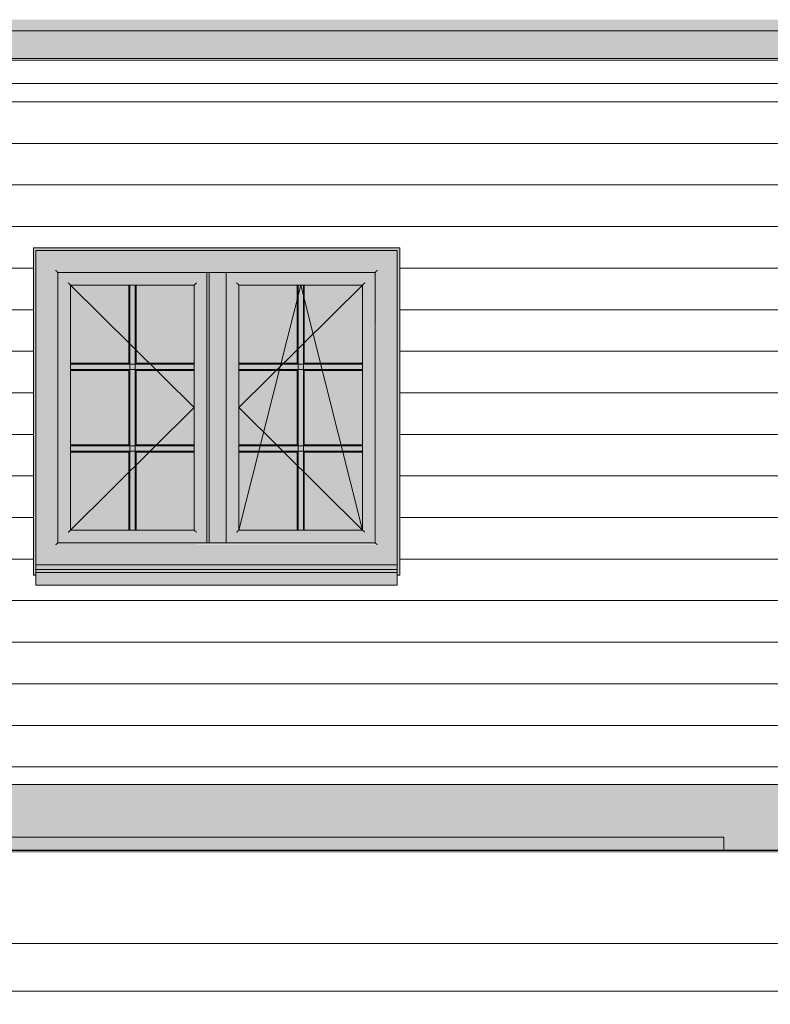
# Model space of a CAD drawing. Header units: centimetres. Extents: x 63272 to 70946, y -123 to 53714.
# Tile 14 of 50: x 66291 to 66578, y -59 to 317. Entities that reach past the tile are written whole.
import ezdxf

# ---------------------------------------------------------------- set-up
doc = ezdxf.new("R2010")
doc.units = ezdxf.units.CM
for name, color, linetype, lineweight in [('A-ANNO-DIMS', 7, 'Continuous', 5), ('A-ANNO-DIMS-50', 7, 'Continuous', 5), ('A-GLAZ', 7, 'Continuous', 5), ('A-ROOF', 7, 'Continuous', 5), ('A-ROOF-OTLN', 7, 'Continuous', 5), ('A-ROOF-PATT', 7, 'Continuous', 5), ('A-WALL', 7, 'Continuous', 5), ('A-WALL-PATT', 7, 'Continuous', 5), ('C-TOPO', 7, 'Continuous', 5)]:
    doc.layers.add(name, color=color, linetype=linetype, lineweight=lineweight)
doc.styles.add('Arial Narrow', font='ARIALN.TTF', dxfattribs={"width": 0.8, "height": 10})
doc.dimstyles.new('standard_wielkość_otworów', dxfattribs={"dimscale": 30.48, "dimtxt": 10.23431, "dimasz": 0.246063, "dimexe": 0.164042, "dimexo": 0.0625, "dimgap": 0, "dimtad": 1, "dimdec": 1, "dimrnd": 0.5, "dimdsep": 46, "dimtxsty": 'Arial Narrow', "dimblk1": 'OBLIQUE', "dimblk2": 'OBLIQUE', "dimsah": 1, "dimcen": 0.09, "dimazin": 0, "dimtfac": 1, "dimtdec": 4, "dimtix": 1, "dimtmove": 0, "dimatfit": 3, "dimfxl": 0.164042, "dimfxlon": 1, "dimtvp": 1, "dimtolj": 1, "dimtzin": 0, "dimarcsym": 2})
pattern_1 = [(0, (66372.681, 0), (0, 15.875), [])]

# ---------------------------------------------------------------- blocks, each defined once
blk = doc.blocks.new('Windows_S9000-Double-Vent-Window-with-Sashbars - O3 Windows_S9000-Double-Vent-Window-with-Sashbars 2-9090698-Elewacja w osi 2 - Północna')
at = {"layer": 'A-GLAZ', "true_color": 0x7f7f7f}
blk.add_hatch(color=8, dxfattribs=at).paths.add_polyline_path([(-64196.55, 105), (-64195.55, 105), (-64195.55, 230), (-64335.55, 230), (-64335.55, 105), (-64334.55, 105), (-64334.55, 229), (-64196.55, 229), (-64196.55, 105.96)])
at = {"layer": 'A-GLAZ', "true_color": 0x383e42}
h = blk.add_hatch(color=250, dxfattribs=at)
h.paths.add_polyline_path([(-64334.55, 109), (-64196.55, 109), (-64196.55, 229), (-64334.55, 229), (-64334.55, 113.06)])
h.paths.add_polyline_path([(-64309.82, 116.57), (-64326.99, 116.57), (-64326.99, 221.43), (-64204.12, 221.43), (-64204.12, 116.57), (-64304.81, 116.57)])
for points in [[(-64326.99, 116.57), (-64326.41, 117.14), (-64326.41, 220.86), (-64326.99, 221.38), (-64326.99, 116.62)], [(-64267.85, 220.86), (-64204.65, 220.91), (-64204.17, 221.43), (-64326.93, 221.38), (-64326.41, 220.86), (-64268.42, 220.86)], [(-64326.41, 117.14), (-64326.15, 117.4), (-64326.15, 220.6), (-64326.41, 220.86), (-64326.41, 117.4)], [(-64268.42, 220.6), (-64204.95, 220.6), (-64204.7, 220.86), (-64326.41, 220.86), (-64326.15, 220.6), (-64268.55, 220.6)], [(-64269, 117.4), (-64269, 220.6), (-64269.25, 220.6), (-64269.25, 117.4)], [(-64268.55, 117.4), (-64268.42, 117.4), (-64268.42, 220.6), (-64269, 220.6), (-64268.95, 117.4), (-64268.65, 117.4)], [(-64264.75, 117.4), (-64262.69, 117.4), (-64262.69, 220.6), (-64268.42, 220.6), (-64268.42, 117.4)], [(-64262.69, 117.4), (-64262.11, 117.4), (-64262.11, 220.6), (-64262.69, 220.6), (-64262.69, 118.77)], [(-64262.11, 117.4), (-64261.82, 117.43), (-64261.85, 220.6), (-64262.11, 220.6), (-64262.11, 118.77)], [(-64204.7, 117.14), (-64204.7, 220.86), (-64204.95, 220.6), (-64204.95, 117.4)], [(-64204.12, 116.57), (-64204.17, 221.38), (-64204.7, 220.86), (-64204.65, 117.09), (-64204.17, 116.62)], [(-64322.19, 121.37), (-64321.61, 121.94), (-64321.61, 216.06), (-64322.19, 216.63), (-64322.19, 121.48)], [(-64299.8, 216.06), (-64273.8, 216.06), (-64273.22, 216.63), (-64322.19, 216.63), (-64321.61, 216.06), (-64304.34, 216.06)], [(-64321.61, 121.94), (-64321.35, 122.2), (-64321.4, 215.84), (-64321.61, 216.06), (-64321.61, 122.2)], [(-64319.84, 215.8), (-64274.01, 215.84), (-64273.8, 216.06), (-64321.61, 216.06), (-64321.35, 215.8)], [(-64296.69, 122.2), (-64296.69, 215.8), (-64298.71, 215.8), (-64298.71, 122.2)], [(-64273.8, 121.94), (-64273.8, 216.06), (-64274.05, 215.8), (-64274.05, 122.2)], [(-64273.22, 121.37), (-64273.22, 216.63), (-64273.8, 216.06), (-64273.8, 121.94), (-64273.33, 121.48)], [(-64257.89, 121.37), (-64257.31, 121.94), (-64257.31, 216.06), (-64257.89, 216.63), (-64257.89, 121.48)], [(-64234.7, 216.06), (-64209.5, 216.06), (-64208.92, 216.63), (-64257.89, 216.63), (-64257.31, 216.06), (-64239.7, 216.06)], [(-64257.31, 121.94), (-64257.05, 122.2), (-64257.1, 215.84), (-64257.31, 216.06), (-64257.31, 122.2)], [(-64257.05, 215.8), (-64209.71, 215.84), (-64209.5, 216.06), (-64257.31, 216.06), (-64257.1, 215.84)], [(-64232.39, 122.2), (-64232.39, 215.8), (-64234.41, 215.8), (-64234.41, 122.2)], [(-64209.5, 121.94), (-64209.5, 216.06), (-64209.75, 215.8), (-64209.75, 122.2), (-64209.65, 122.1)], [(-64208.92, 121.37), (-64208.92, 216.63), (-64209.5, 216.06), (-64209.5, 121.94), (-64209.03, 121.48)], [(-64322.19, 121.37), (-64273.22, 121.37), (-64273.8, 121.94), (-64321.61, 121.94), (-64322.07, 121.48)], [(-64319.84, 121.94), (-64273.8, 121.94), (-64274.05, 122.2), (-64321.35, 122.2), (-64321.61, 121.94), (-64321.35, 121.94)], [(-64257.89, 121.37), (-64208.92, 121.37), (-64209.5, 121.94), (-64257.31, 121.94), (-64257.77, 121.48)], [(-64249.72, 121.94), (-64209.5, 121.94), (-64209.75, 122.2), (-64257.05, 122.2), (-64257.31, 121.94), (-64254.73, 121.94)], [(-64289.79, 116.57), (-64204.17, 116.62), (-64204.7, 117.14), (-64326.41, 117.14), (-64326.93, 116.57), (-64294.8, 116.57)], [(-64204.95, 117.14), (-64204.7, 117.14), (-64204.95, 117.4), (-64326.15, 117.4), (-64326.41, 117.14), (-64206.74, 117.14)]]:
    blk.add_hatch(color=250, dxfattribs=at).paths.add_polyline_path(points)
h = blk.add_hatch(color=250, dxfattribs=at)
h.paths.add_polyline_path([(-64326.15, 117.4), (-64269.25, 117.4), (-64269.25, 220.6), (-64326.15, 220.6), (-64326.15, 118.77)])
h.paths.add_polyline_path([(-64309.82, 121.37), (-64322.19, 121.37), (-64322.19, 216.63), (-64273.22, 216.63), (-64273.22, 121.37), (-64304.81, 121.37)])
h = blk.add_hatch(color=250, dxfattribs=at)
h.paths.add_polyline_path([(-64204.95, 117.4), (-64204.95, 220.6), (-64261.82, 220.57), (-64261.82, 117.4), (-64206.74, 117.4)])
h.paths.add_polyline_path([(-64229.69, 121.37), (-64257.89, 121.37), (-64257.89, 216.63), (-64208.92, 216.63), (-64208.92, 121.37), (-64224.68, 121.37)])
at = {"layer": 'A-GLAZ', "true_color": 0xd7f2ff}
h = blk.add_hatch(color=7, dxfattribs=at)
h.paths.add_polyline_path([(-64321.35, 122.2), (-64299.09, 122.2), (-64299.09, 152.02), (-64321.35, 152.02), (-64321.35, 124.48)])
h.paths.add_polyline_path([(-64284.78, 122.2), (-64274.05, 122.2), (-64274.05, 152.02), (-64296.32, 152.02), (-64296.32, 122.2), (-64289.79, 122.2)])
h.paths.add_polyline_path([(-64296.32, 154.78), (-64274.05, 154.78), (-64274.05, 183.22), (-64296.32, 183.22), (-64296.32, 158.74)])
h.paths.add_polyline_path([(-64299.09, 154.78), (-64299.09, 183.22), (-64321.35, 183.22), (-64321.35, 154.78), (-64314.83, 154.78)])
h.paths.add_polyline_path([(-64319.84, 185.98), (-64299.09, 185.98), (-64299.09, 215.8), (-64296.32, 215.8), (-64296.32, 185.98), (-64274.05, 185.98), (-64274.05, 215.8), (-64321.35, 215.8), (-64321.35, 185.98)])
at = {"layer": 'A-GLAZ', "true_color": 0x383e42}
h = blk.add_hatch(color=250, dxfattribs=at)
h.paths.add_polyline_path([(-64298.71, 122.2), (-64298.71, 152.39), (-64299.09, 152.02), (-64299.09, 122.2), (-64298.94, 122.2)])
h.paths.add_polyline_path([(-64298.71, 154.41), (-64298.71, 183.59), (-64299.09, 183.22), (-64299.09, 154.78)])
h.paths.add_polyline_path([(-64298.71, 185.61), (-64298.71, 215.8), (-64299.09, 215.8), (-64299.09, 185.98)])
h = blk.add_hatch(color=250, dxfattribs=at)
h.paths.add_polyline_path([(-64296.69, 122.2), (-64296.32, 122.2), (-64296.32, 152.02), (-64296.69, 152.39), (-64296.69, 122.2)])
h.paths.add_polyline_path([(-64296.69, 154.41), (-64296.32, 154.78), (-64296.32, 183.22), (-64296.69, 183.59), (-64296.69, 158.74)])
h.paths.add_polyline_path([(-64296.69, 185.61), (-64296.32, 185.98), (-64296.32, 215.8), (-64296.69, 215.8), (-64296.69, 204.42)])
at = {"layer": 'A-GLAZ', "true_color": 0xd7f2ff}
h = blk.add_hatch(color=7, dxfattribs=at)
h.paths.add_polyline_path([(-64257.05, 122.2), (-64234.79, 122.2), (-64234.79, 152.02), (-64257.05, 152.02), (-64257.05, 154.78), (-64234.79, 154.78), (-64234.79, 183.22), (-64257.05, 183.22), (-64257.05, 185.98), (-64234.79, 185.98), (-64234.79, 215.8), (-64257.05, 215.8), (-64257.05, 124.48)])
h.paths.add_polyline_path([(-64232.02, 122.2), (-64209.75, 122.2), (-64209.75, 152.02), (-64232.02, 152.02), (-64232.02, 124.48)])
h.paths.add_polyline_path([(-64214.66, 154.78), (-64209.75, 154.78), (-64209.75, 183.22), (-64232.02, 183.22), (-64232.02, 154.78)])
h.paths.add_polyline_path([(-64214.66, 185.98), (-64209.75, 185.98), (-64209.75, 215.8), (-64232.02, 215.8), (-64232.02, 185.98)])
at = {"layer": 'A-GLAZ', "true_color": 0x383e42}
h = blk.add_hatch(color=250, dxfattribs=at)
h.paths.add_polyline_path([(-64234.41, 122.2), (-64234.41, 152.39), (-64234.79, 152.02), (-64234.79, 122.2), (-64234.64, 122.2)])
h.paths.add_polyline_path([(-64234.41, 154.41), (-64234.41, 183.59), (-64234.79, 183.22), (-64234.79, 154.78)])
h.paths.add_polyline_path([(-64234.41, 185.61), (-64234.41, 215.8), (-64234.79, 215.8), (-64234.79, 185.98)])
h = blk.add_hatch(color=250, dxfattribs=at)
h.paths.add_polyline_path([(-64232.12, 122.2), (-64232.02, 122.2), (-64232.02, 152.02), (-64232.39, 152.39), (-64232.39, 122.2), (-64232.16, 122.2)])
h.paths.add_polyline_path([(-64232.39, 154.41), (-64232.02, 154.78), (-64232.02, 183.22), (-64232.39, 183.59), (-64232.39, 181.58)])
h.paths.add_polyline_path([(-64232.39, 185.61), (-64232.02, 185.98), (-64232.02, 215.8), (-64232.39, 215.8), (-64232.39, 204.42)])
h = blk.add_hatch(color=250, dxfattribs=at)
h.paths.add_polyline_path([(-64296.32, 185.61), (-64274.05, 185.61), (-64274.05, 185.98), (-64296.32, 185.98), (-64296.69, 185.61)])
h.paths.add_polyline_path([(-64314.83, 185.61), (-64298.71, 185.61), (-64299.09, 185.98), (-64321.35, 185.98), (-64321.35, 185.61), (-64319.84, 185.61)])
h = blk.add_hatch(color=250, dxfattribs=at)
h.paths.add_polyline_path([(-64314.83, 183.59), (-64298.71, 183.59), (-64298.71, 185.61), (-64321.35, 185.61), (-64321.35, 183.59), (-64319.84, 183.59)])
h.paths.add_polyline_path([(-64274.76, 183.59), (-64274.05, 183.59), (-64274.05, 185.61), (-64296.69, 185.61), (-64296.69, 183.59), (-64294.8, 183.59)])
h = blk.add_hatch(color=250, dxfattribs=at)
h.paths.add_polyline_path([(-64232.02, 185.61), (-64209.75, 185.61), (-64209.75, 185.98), (-64232.02, 185.98), (-64232.39, 185.61)])
h.paths.add_polyline_path([(-64257.05, 185.61), (-64234.41, 185.61), (-64234.79, 185.98), (-64257.05, 185.98)])
h = blk.add_hatch(color=250, dxfattribs=at)
h.paths.add_polyline_path([(-64214.66, 183.59), (-64209.75, 183.59), (-64209.75, 185.61), (-64232.39, 185.61), (-64232.39, 183.59)])
h.paths.add_polyline_path([(-64234.41, 183.59), (-64234.41, 185.61), (-64257.05, 185.61), (-64257.05, 183.59), (-64254.73, 183.59)])
h = blk.add_hatch(color=250, dxfattribs=at)
h.paths.add_polyline_path([(-64321.35, 183.22), (-64299.09, 183.22), (-64298.71, 183.59), (-64321.35, 183.59)])
h.paths.add_polyline_path([(-64274.05, 183.22), (-64274.05, 183.59), (-64296.69, 183.59), (-64296.32, 183.22), (-64274.76, 183.22)])
h = blk.add_hatch(color=250, dxfattribs=at)
h.paths.add_polyline_path([(-64209.75, 183.22), (-64209.75, 183.59), (-64232.39, 183.59), (-64232.02, 183.22), (-64214.66, 183.22)])
h.paths.add_polyline_path([(-64254.73, 183.22), (-64234.79, 183.22), (-64234.41, 183.59), (-64257.05, 183.59), (-64257.05, 183.22)])
h = blk.add_hatch(color=250, dxfattribs=at)
h.paths.add_polyline_path([(-64296.32, 154.41), (-64274.05, 154.41), (-64274.05, 154.78), (-64296.32, 154.78), (-64296.69, 154.41)])
h.paths.add_polyline_path([(-64314.83, 154.41), (-64298.71, 154.41), (-64299.09, 154.78), (-64321.35, 154.78), (-64321.35, 154.41), (-64319.84, 154.41)])
h = blk.add_hatch(color=250, dxfattribs=at)
h.paths.add_polyline_path([(-64314.83, 152.39), (-64298.71, 152.39), (-64298.71, 154.41), (-64321.35, 154.41), (-64321.35, 152.39), (-64319.84, 152.39)])
h.paths.add_polyline_path([(-64274.76, 152.39), (-64274.05, 152.39), (-64274.05, 154.41), (-64296.69, 154.41), (-64296.69, 152.39), (-64294.8, 152.39)])
h = blk.add_hatch(color=250, dxfattribs=at)
h.paths.add_polyline_path([(-64209.75, 154.41), (-64209.75, 154.41), (-64209.75, 154.78), (-64232.02, 154.78), (-64232.39, 154.41), (-64214.66, 154.41)])
h.paths.add_polyline_path([(-64257.05, 154.41), (-64234.41, 154.41), (-64234.79, 154.78), (-64257.05, 154.78)])
h = blk.add_hatch(color=250, dxfattribs=at)
h.paths.add_polyline_path([(-64254.73, 152.39), (-64234.41, 152.39), (-64234.41, 154.41), (-64257.05, 154.41), (-64257.05, 152.39)])
h.paths.add_polyline_path([(-64209.75, 152.39), (-64209.75, 154.41), (-64232.39, 154.41), (-64232.39, 152.39), (-64214.66, 152.39)])
h = blk.add_hatch(color=250, dxfattribs=at)
h.paths.add_polyline_path([(-64296.32, 152.02), (-64274.05, 152.02), (-64274.05, 152.39), (-64296.69, 152.39)])
h.paths.add_polyline_path([(-64299.09, 152.02), (-64298.71, 152.39), (-64321.35, 152.39), (-64321.35, 152.02), (-64314.83, 152.02)])
h = blk.add_hatch(color=250, dxfattribs=at)
h.paths.add_polyline_path([(-64209.75, 152.02), (-64209.75, 152.39), (-64232.39, 152.39), (-64232.02, 152.02), (-64214.66, 152.02)])
h.paths.add_polyline_path([(-64254.73, 152.02), (-64234.79, 152.02), (-64234.41, 152.39), (-64257.05, 152.39), (-64257.05, 152.02)])
at = {"layer": 'A-GLAZ', "true_color": 0x787878}
for points in [[(-64204.12, 107.15), (-64196.55, 107.15), (-64196.55, 109), (-64334.55, 109), (-64334.55, 107.15), (-64214.66, 107.15)], [(-64334.55, 105.96), (-64196.55, 106), (-64196.55, 107.15), (-64334.55, 107.15), (-64334.55, 106)], [(-64274.76, 101.24), (-64196.55, 101.24), (-64196.55, 105.96), (-64334.55, 105.96), (-64334.55, 101.24), (-64284.78, 101.24)], [(-64274.76, 101.14), (-64196.55, 101.19), (-64196.55, 101.24), (-64334.55, 101.19), (-64334.55, 101.14), (-64284.78, 101.14)]]:
    blk.add_hatch(color=8, dxfattribs=at).paths.add_polyline_path(points)
at = {"layer": 'A-GLAZ'}
for p, q in [((-64334.55, 229), (-64196.55, 229)), ((-64334.55, 109), (-64334.55, 229)), ((-64196.55, 229), (-64196.55, 109)), ((-64326.15, 220.6), (-64326.41, 220.86)), ((-64326.15, 117.4), (-64326.15, 220.6)), ((-64326.15, 220.6), (-64269.25, 220.6)), ((-64269.25, 220.6), (-64269, 220.6)), ((-64269.25, 117.4), (-64269.25, 220.6)), ((-64268.42, 220.6), (-64269, 220.6)), ((-64268.42, 220.6), (-64262.69, 220.6)), ((-64268.42, 117.4), (-64268.42, 220.6)), ((-64262.11, 220.6), (-64262.69, 220.6)), ((-64262.11, 220.6), (-64261.82, 220.6)), ((-64261.85, 220.6), (-64204.95, 220.6)), ((-64261.82, 117.4), (-64261.82, 220.6)), ((-64261.82, 220.6), (-64261.82, 117.4)), ((-64204.7, 220.86), (-64204.95, 220.6)), ((-64204.95, 220.6), (-64204.95, 117.4)), ((-64321.35, 215.8), (-64321.61, 216.06)), ((-64321.35, 215.8), (-64274.05, 169)), ((-64321.35, 215.8), (-64321.35, 185.84)), ((-64298.94, 215.8), (-64321.35, 215.8)), ((-64299.09, 215.8), (-64299.09, 185.98)), ((-64298.98, 215.8), (-64298.71, 215.8)), ((-64298.71, 215.8), (-64296.69, 215.8)), ((-64298.71, 122.2), (-64298.71, 215.8)), ((-64296.69, 215.8), (-64296.42, 215.8)), ((-64296.69, 122.2), (-64296.69, 215.8)), ((-64274.05, 215.8), (-64296.46, 215.8)), ((-64296.32, 185.98), (-64296.32, 215.8)), ((-64273.8, 216.06), (-64274.05, 215.8)), ((-64274.05, 185.84), (-64274.05, 215.8)), ((-64257.05, 215.8), (-64257.31, 216.06)), ((-64233.4, 215.8), (-64257.05, 122.2)), ((-64209.75, 215.8), (-64257.05, 169)), ((-64257.05, 215.8), (-64257.05, 185.84)), ((-64234.7, 215.8), (-64257.05, 215.8)), ((-64234.79, 215.8), (-64234.79, 185.98)), ((-64234.7, 215.8), (-64234.41, 215.8)), ((-64234.41, 215.8), (-64232.39, 215.8)), ((-64234.41, 122.2), (-64234.41, 215.8)), ((-64209.75, 122.2), (-64233.4, 215.8)), ((-64232.39, 215.8), (-64232.12, 215.8)), ((-64232.39, 122.2), (-64232.39, 215.8)), ((-64209.75, 215.8), (-64232.16, 215.8)), ((-64232.02, 185.98), (-64232.02, 215.8)), ((-64209.5, 216.06), (-64209.75, 215.8)), ((-64209.75, 185.84), (-64209.75, 215.8)), ((-64321.35, 185.98), (-64299.09, 185.98)), ((-64321.35, 185.61), (-64321.35, 185.88)), ((-64321.35, 183.59), (-64321.35, 185.61)), ((-64321.35, 185.61), (-64274.05, 185.61)), ((-64296.32, 185.98), (-64274.05, 185.98)), ((-64274.05, 185.88), (-64274.05, 185.61)), ((-64274.05, 185.61), (-64274.05, 183.59)), ((-64257.05, 185.98), (-64234.79, 185.98)), ((-64257.05, 185.61), (-64257.05, 185.88)), ((-64257.05, 183.59), (-64257.05, 185.61)), ((-64257.05, 185.61), (-64209.75, 185.61)), ((-64232.02, 185.98), (-64209.75, 185.98)), ((-64209.75, 185.88), (-64209.75, 185.61)), ((-64209.75, 185.61), (-64209.75, 183.59)), ((-64321.35, 183.32), (-64321.35, 183.59)), ((-64321.35, 183.59), (-64274.05, 183.59)), ((-64321.35, 183.36), (-64321.35, 154.64)), ((-64299.09, 183.22), (-64321.35, 183.22)), ((-64299.09, 183.22), (-64299.09, 154.78)), ((-64274.05, 183.22), (-64296.32, 183.22)), ((-64296.32, 154.78), (-64296.32, 183.22)), ((-64274.05, 183.59), (-64274.05, 183.32)), ((-64274.05, 154.64), (-64274.05, 183.36)), ((-64257.05, 183.32), (-64257.05, 183.59)), ((-64257.05, 183.59), (-64209.75, 183.59)), ((-64257.05, 183.36), (-64257.05, 154.64)), ((-64234.79, 183.22), (-64257.05, 183.22)), ((-64234.79, 183.22), (-64234.79, 154.78)), ((-64209.75, 183.22), (-64232.02, 183.22)), ((-64232.02, 154.78), (-64232.02, 183.22)), ((-64209.75, 183.59), (-64209.75, 183.32)), ((-64209.75, 154.64), (-64209.75, 183.36)), ((-64274.05, 169), (-64321.35, 122.2)), ((-64257.05, 169), (-64209.75, 122.2)), ((-64321.35, 154.78), (-64299.09, 154.78)), ((-64321.35, 154.41), (-64321.35, 154.68)), ((-64321.35, 152.39), (-64321.35, 154.41)), ((-64321.35, 154.41), (-64274.05, 154.41)), ((-64296.32, 154.78), (-64274.05, 154.78)), ((-64274.05, 154.68), (-64274.05, 154.41)), ((-64274.05, 154.41), (-64274.05, 152.39)), ((-64257.05, 154.78), (-64234.79, 154.78)), ((-64257.05, 154.41), (-64257.05, 154.68)), ((-64257.05, 152.39), (-64257.05, 154.41)), ((-64257.05, 154.41), (-64209.75, 154.41)), ((-64232.02, 154.78), (-64209.75, 154.78)), ((-64209.75, 154.68), (-64209.75, 154.41)), ((-64209.75, 154.41), (-64209.75, 152.39)), ((-64321.35, 152.12), (-64321.35, 152.39)), ((-64321.35, 152.39), (-64274.05, 152.39)), ((-64321.35, 152.16), (-64321.35, 122.2)), ((-64299.09, 152.02), (-64321.35, 152.02)), ((-64299.09, 152.02), (-64299.09, 122.2)), ((-64274.05, 152.02), (-64296.32, 152.02)), ((-64296.32, 122.2), (-64296.32, 152.02)), ((-64274.05, 152.39), (-64274.05, 152.12)), ((-64274.05, 122.2), (-64274.05, 152.16)), ((-64257.05, 152.12), (-64257.05, 152.39)), ((-64257.05, 152.39), (-64209.75, 152.39)), ((-64257.05, 152.16), (-64257.05, 122.2)), ((-64234.79, 152.02), (-64257.05, 152.02)), ((-64234.79, 152.02), (-64234.79, 122.2)), ((-64232.02, 122.2), (-64232.02, 152.02)), ((-64209.75, 152.02), (-64232.02, 152.02)), ((-64209.75, 152.39), (-64209.75, 152.12)), ((-64209.75, 122.2), (-64209.75, 152.16)), ((-64321.61, 121.94), (-64321.35, 122.2)), ((-64321.35, 122.2), (-64298.94, 122.2)), ((-64298.71, 122.2), (-64298.98, 122.2)), ((-64296.69, 122.2), (-64298.71, 122.2)), ((-64296.42, 122.2), (-64296.69, 122.2)), ((-64296.46, 122.2), (-64274.05, 122.2)), ((-64273.8, 121.94), (-64274.05, 122.2)), ((-64257.31, 121.94), (-64257.05, 122.2)), ((-64257.05, 122.2), (-64234.7, 122.2)), ((-64234.41, 122.2), (-64234.7, 122.2)), ((-64232.39, 122.2), (-64234.41, 122.2)), ((-64232.12, 122.2), (-64232.39, 122.2)), ((-64232.16, 122.2), (-64209.75, 122.2)), ((-64209.5, 121.94), (-64209.75, 122.2)), ((-64326.15, 117.4), (-64326.41, 117.14)), ((-64269.25, 117.4), (-64326.15, 117.4)), ((-64269, 117.4), (-64269.25, 117.4)), ((-64269, 117.4), (-64268.42, 117.4)), ((-64262.69, 117.4), (-64268.42, 117.4)), ((-64262.69, 117.4), (-64262.11, 117.4)), ((-64261.82, 117.4), (-64262.11, 117.4)), ((-64204.95, 117.4), (-64261.85, 117.4)), ((-64204.95, 117.4), (-64204.7, 117.14)), ((-64196.55, 109), (-64334.55, 109)), ((-64334.55, 107.15), (-64334.55, 109)), ((-64334.55, 105.96), (-64334.55, 107.15)), ((-64196.55, 107.15), (-64334.55, 107.15)), ((-64334.55, 101.24), (-64334.55, 105.96)), ((-64196.55, 105.96), (-64334.55, 105.96)), ((-64196.55, 109), (-64196.55, 107.15)), ((-64196.55, 107.15), (-64196.55, 105.96)), ((-64196.55, 105.96), (-64196.55, 101.24)), ((-64334.55, 101.24), (-64334.55, 101.14)), ((-64334.55, 101.14), (-64196.55, 101.14)), ((-64196.55, 101.14), (-64196.55, 101.24))]:
    blk.add_line(p, q, dxfattribs=at)
for points, knots in [([(-64326.41, 220.86), (-64326.42, 220.87), (-64326.45, 220.9), (-64326.51, 220.96), (-64326.55, 221), (-64326.59, 221.04), (-64326.62, 221.07), (-64326.65, 221.1), (-64326.7, 221.15), (-64326.76, 221.2), (-64326.86, 221.3), (-64326.94, 221.38), (-64326.99, 221.43)], [0, 0, 0, 0, 0.2, 0.3, 0.4, 0.45, 0.5, 0.55, 0.6, 0.7, 0.8, 1, 1, 1, 1]), ([(-64204.12, 221.43), (-64204.17, 221.38), (-64204.25, 221.3), (-64204.35, 221.2), (-64204.41, 221.15), (-64204.45, 221.1), (-64204.49, 221.06), (-64204.53, 221.02), (-64204.57, 220.98), (-64204.6, 220.95), (-64204.65, 220.9), (-64204.68, 220.87), (-64204.7, 220.86)], [-1, -1, -1, -1, -0.8, -0.7, -0.6, -0.55, -0.5, -0.4, -0.35, -0.3, -0.2, 0, 0, 0, 0]), ([(-64321.61, 216.06), (-64321.62, 216.07), (-64321.65, 216.1), (-64321.71, 216.16), (-64321.75, 216.2), (-64321.79, 216.24), (-64321.82, 216.27), (-64321.85, 216.3), (-64321.9, 216.35), (-64321.96, 216.4), (-64322.06, 216.5), (-64322.13, 216.58), (-64322.19, 216.63)], [-1, -1, -1, -1, -0.8, -0.7, -0.6, -0.55, -0.5, -0.45, -0.4, -0.3, -0.2, 0, 0, 0, 0]), ([(-64273.22, 216.63), (-64273.27, 216.58), (-64273.35, 216.5), (-64273.45, 216.4), (-64273.51, 216.35), (-64273.55, 216.3), (-64273.59, 216.26), (-64273.63, 216.22), (-64273.67, 216.18), (-64273.7, 216.15), (-64273.75, 216.1), (-64273.78, 216.07), (-64273.8, 216.06)], [0, 0, 0, 0, 0.2, 0.3, 0.4, 0.45, 0.5, 0.6, 0.65, 0.7, 0.8, 1, 1, 1, 1]), ([(-64257.31, 216.06), (-64257.32, 216.07), (-64257.35, 216.1), (-64257.41, 216.16), (-64257.45, 216.2), (-64257.49, 216.24), (-64257.52, 216.27), (-64257.55, 216.3), (-64257.6, 216.35), (-64257.66, 216.4), (-64257.76, 216.5), (-64257.83, 216.58), (-64257.89, 216.63)], [-1, -1, -1, -1, -0.8, -0.7, -0.6, -0.55, -0.5, -0.45, -0.4, -0.3, -0.2, 0, 0, 0, 0]), ([(-64208.92, 216.63), (-64208.97, 216.58), (-64209.05, 216.5), (-64209.15, 216.4), (-64209.21, 216.35), (-64209.25, 216.3), (-64209.29, 216.26), (-64209.33, 216.22), (-64209.37, 216.18), (-64209.4, 216.15), (-64209.45, 216.1), (-64209.48, 216.07), (-64209.5, 216.06)], [0, 0, 0, 0, 0.2, 0.3, 0.4, 0.45, 0.5, 0.6, 0.65, 0.7, 0.8, 1, 1, 1, 1]), ([(-64322.19, 121.37), (-64322.13, 121.42), (-64322.06, 121.5), (-64321.96, 121.6), (-64321.9, 121.65), (-64321.85, 121.7), (-64321.81, 121.74), (-64321.77, 121.78), (-64321.74, 121.82), (-64321.7, 121.85), (-64321.65, 121.9), (-64321.62, 121.93), (-64321.61, 121.94)], [0, 0, 0, 0, 0.2, 0.3, 0.4, 0.45, 0.5, 0.6, 0.65, 0.7, 0.8, 1, 1, 1, 1]), ([(-64273.22, 121.37), (-64273.27, 121.42), (-64273.35, 121.5), (-64273.45, 121.6), (-64273.51, 121.65), (-64273.55, 121.7), (-64273.59, 121.74), (-64273.63, 121.78), (-64273.67, 121.82), (-64273.7, 121.85), (-64273.75, 121.9), (-64273.78, 121.93), (-64273.8, 121.94)], [0, 0, 0, 0, 0.2, 0.3, 0.4, 0.45, 0.5, 0.6, 0.65, 0.7, 0.8, 1, 1, 1, 1]), ([(-64257.89, 121.37), (-64257.83, 121.42), (-64257.76, 121.5), (-64257.66, 121.6), (-64257.6, 121.65), (-64257.55, 121.7), (-64257.51, 121.74), (-64257.47, 121.78), (-64257.44, 121.82), (-64257.4, 121.85), (-64257.35, 121.9), (-64257.32, 121.93), (-64257.31, 121.94)], [0, 0, 0, 0, 0.2, 0.3, 0.4, 0.45, 0.5, 0.6, 0.65, 0.7, 0.8, 1, 1, 1, 1]), ([(-64208.92, 121.37), (-64208.97, 121.42), (-64209.05, 121.5), (-64209.15, 121.6), (-64209.21, 121.65), (-64209.25, 121.7), (-64209.29, 121.74), (-64209.33, 121.78), (-64209.37, 121.82), (-64209.4, 121.85), (-64209.45, 121.9), (-64209.48, 121.93), (-64209.5, 121.94)], [0, 0, 0, 0, 0.2, 0.3, 0.4, 0.45, 0.5, 0.6, 0.65, 0.7, 0.8, 1, 1, 1, 1]), ([(-64326.41, 117.14), (-64326.42, 117.13), (-64326.45, 117.1), (-64326.51, 117.04), (-64326.55, 117), (-64326.59, 116.96), (-64326.62, 116.93), (-64326.65, 116.9), (-64326.7, 116.85), (-64326.76, 116.8), (-64326.86, 116.7), (-64326.93, 116.62), (-64326.99, 116.57)], [0, 0, 0, 0, 0.2, 0.3, 0.4, 0.45, 0.5, 0.55, 0.6, 0.7, 0.8, 1, 1, 1, 1]), ([(-64204.7, 117.14), (-64204.68, 117.13), (-64204.65, 117.1), (-64204.6, 117.04), (-64204.55, 117), (-64204.51, 116.96), (-64204.48, 116.93), (-64204.45, 116.9), (-64204.41, 116.85), (-64204.35, 116.8), (-64204.25, 116.7), (-64204.17, 116.62), (-64204.12, 116.57)], [0, 0, 0, 0, 0.2, 0.3, 0.4, 0.45, 0.5, 0.55, 0.6, 0.7, 0.8, 1, 1, 1, 1])]:
    blk.add_open_spline(points, degree=3, knots=knots, dxfattribs=at)
blk = doc.blocks.new('DIMBLOCK12-Elewacja w osi 2 - Północna')
at = {"layer": 'A-ANNO-DIMS-50', "color": 250, "true_color": 0x303030}
for p, q in [((66146.53, -35.68), (66146.53, -30.68)), ((66146.53, -35.68), (66150.28, -31.93)), ((67231.43, -35.68), (67231.43, -30.68)), ((67231.43, -35.68), (67235.18, -31.93)), ((66146.53, -35.68), (66142.78, -39.43)), ((66146.53, -35.68), (67231.43, -35.68)), ((66146.53, -35.68), (66146.53, -40.68)), ((67231.43, -35.68), (67227.68, -39.43)), ((67231.43, -35.68), (67231.43, -40.68))]:
    blk.add_line(p, q, dxfattribs=at)
at = {"layer": 'A-ANNO-DIMS-50', "color": 0, "insert": (66679.55, -22.75), "char_height": 10, "width": 22.613, "attachment_point": 1, "line_spacing_factor": 0.974696, "style": 'Arial Narrow'}
blk.add_mtext('1085', dxfattribs=at)
blk = doc.blocks.new('_Oblique')
at = {"color": 0, "linetype": 'ByBlock', "lineweight": -2}
blk.add_line((-0.5, -0.5), (0.5, 0.5), dxfattribs=at)
blk = doc.blocks.new('DIMBLOCK14-Elewacja w osi 2 - Północna')
at = {"layer": 'A-ANNO-DIMS-50', "color": 250, "true_color": 0x303030}
for p, q in [((66126.98, -53.89), (66126.98, -48.89)), ((66126.98, -53.89), (66130.73, -50.14)), ((67250.98, -53.89), (67250.98, -48.89)), ((67250.98, -53.89), (67254.73, -50.14)), ((66126.98, -53.89), (66123.23, -57.64)), ((67250.98, -53.89), (66126.98, -53.89)), ((66126.98, -53.89), (66126.98, -58.89)), ((67250.98, -53.89), (67247.23, -57.64)), ((67250.98, -53.89), (67250.98, -58.89))]:
    blk.add_line(p, q, dxfattribs=at)
at = {"layer": 'A-ANNO-DIMS-50', "color": 0, "insert": (66679.55, -40.97), "char_height": 10, "width": 22.613, "attachment_point": 1, "line_spacing_factor": 0.974696, "style": 'Arial Narrow'}
blk.add_mtext('1124', dxfattribs=at)

msp = doc.modelspace()

# ---------------------------------------------------------------- hatches: boundary and pattern name
at = {"layer": 'A-ROOF-OTLN', "true_color": 0x383e42}
msp.add_hatch(color=250, dxfattribs=at).paths.add_polyline_path([(66121.98, 312.85), (66146.32, 312.85), (66146.42, 313.01), (66146.61, 313.12), (66146.91, 313.48), (66147.2, 313.66), (66147.71, 314.24), (66148.05, 314.46), (66148.74, 315.22), (66149.17, 315.47), (66149.36, 315.67), (66153.13, 315.67), (66153.37, 315.44), (66153.74, 315.22), (66154.47, 314.44), (66154.78, 314.24), (66155.32, 313.65), (66155.63, 313.41), (66155.94, 313.08), (66156.07, 313.01), (66156.17, 312.85), (67220.72, 312.86), (67220.74, 313.13), (67220.89, 313.7), (67221.27, 314.49), (67221.39, 314.92), (67221.7, 315.5), (67222.03, 316.69), (67231.2, 316.64), (67231.21, 316.61), (67231.55, 315.47), (67231.91, 314.8), (67232.01, 314.46), (67232.47, 313.41), (67232.58, 312.85), (67256.01, 312.85), (67256.01, 317.13), (66121.98, 317.13), (66121.98, 312.91)])
at = {"layer": 'A-ROOF-PATT', "true_color": 0xc7ae96}
h = msp.add_hatch(color=253, dxfattribs=at)
h.paths.add_polyline_path([(66121.98, 302.33), (66146.24, 302.33), (66146.24, 312.85), (66121.98, 312.85), (66121.98, 307)])
h.paths.add_polyline_path([(67249.61, 302.33), (67256.01, 302.33), (67256.01, 312.85), (67232.58, 312.85), (67232.58, 302.33), (67238.53, 302.33)])
h.paths.add_polyline_path([(66857.9, 302.33), (67220.72, 302.33), (67220.72, 312.85), (66156.24, 312.85), (66156.24, 302.33), (66837.87, 302.33)])
at = {"layer": 'A-ROOF-PATT'}
h = msp.add_hatch(dxfattribs=at)
h.set_pattern_fill('FP_4', color=256, style=0, pattern_type=2)
h.set_pattern_definition(pattern_1)
h.paths.add_polyline_path([(66126.98, 292.77), (66146.24, 292.77), (66146.24, 302.33), (66126.98, 302.33), (66126.98, 295.78)])
h.paths.add_polyline_path([(66817.83, 292.77), (67220.72, 292.77), (67220.72, 302.33), (66156.24, 302.33), (66156.24, 292.77), (66777.77, 292.77)])
h.paths.add_polyline_path([(67251.01, 292.77), (67251.01, 302.33), (67232.58, 302.33), (67232.58, 292.77), (67238.53, 292.77)])
at = {"layer": 'A-WALL', "true_color": 0xb2b2b2}
msp.add_hatch(color=253, dxfattribs=at).paths.add_polyline_path([(66560.08, -0.18), (66560.08, 5), (66076.98, 5), (66076.98, -0.13), (66557.4, -0.18)])
at = {"layer": 'A-WALL-PATT'}
h = msp.add_hatch(dxfattribs=at)
h.set_pattern_fill('FP_4', color=256, style=0, pattern_type=2)
h.set_pattern_definition(pattern_1)
h.paths.add_polyline_path([(66126.98, 25), (66146.24, 25), (66146.24, 292.77), (66126.98, 292.77), (66126.98, 90.22)])
h.paths.add_polyline_path([(66156.24, 25), (66591.58, 25), (66591.58, 247), (66785.58, 247), (66785.58, 25), (67214.18, 25), (67214.18, 292.77), (66156.24, 292.77), (66156.24, 27.41)])
h.paths.add_polyline_path([(66397.13, 101.14), (66297.28, 101.19), (66297.28, 105), (66296.28, 105), (66296.28, 230), (66436.28, 230), (66436.28, 105), (66435.28, 105), (66435.28, 101.14), (66407.15, 101.14)])
h.paths.add_polyline_path([(67080.68, 101.14), (66942.68, 101.19), (66942.68, 105), (66941.68, 105), (66941.68, 230), (67081.68, 230), (67081.68, 105), (67080.68, 105), (67080.68, 101.14)])
at = {"layer": 'A-WALL-PATT', "true_color": 0x878581}
h = msp.add_hatch(color=252, dxfattribs=at)
h.paths.add_polyline_path([(66591.58, 11), (66591.58, 25), (66156.24, 25), (66156.24, 11), (66584.08, 11)])
h.paths.add_polyline_path([(66136.7, 11), (66146.24, 11), (66146.24, 25), (66128.98, 25), (66128.98, 11)])
h.paths.add_polyline_path([(67214.18, 11), (67214.18, 25), (66785.58, 25), (66785.58, 11), (67208.48, 11)])
msp.add_hatch(color=252, dxfattribs=at).paths.add_polyline_path([(66817.08, -0.21), (66817.08, 5), (67216.18, 5), (67216.18, 11), (66785.58, 11), (66785.58, 0), (66591.58, 0), (66591.58, 11), (66156.24, 10.96), (66156.04, 9.66), (66155.57, 8.57), (66154.61, 7.46), (66153.61, 6.77), (66152.49, 6.34), (66151.21, 6.19), (66149.88, 6.38), (66148.74, 6.83), (66147.6, 7.72), (66146.87, 8.67), (66146.41, 9.77), (66146.23, 11), (66128.98, 11), (66128.98, 5), (66560.08, 4.95), (66560.08, -0.18), (66785.58, -0.2)])
at = {"layer": 'C-TOPO', "true_color": 0x808080}
msp.add_hatch(color=8, dxfattribs=at).paths.add_polyline_path([(66397.13, -1.14), (67338.7, -1.14), (67338.7, -0.26), (66056.57, -0.13), (66056.57, -1.14), (66377.1, -1.14)])

# ---------------------------------------------------------------- linework, layer by layer
at = {"layer": 'A-ROOF'}
msp.add_line((66156.24, 292.77), (67220.72, 292.77), dxfattribs=at)
at = {"layer": 'A-ROOF-OTLN'}
for p, q in [((66156.07, 312.83), (67220.72, 312.83)), ((67220.72, 302.33), (66156.24, 302.33))]:
    msp.add_line(p, q, dxfattribs=at)
at = {"layer": 'A-WALL'}
for p, q in [((66296.28, 105), (66296.28, 230)), ((66296.28, 230), (66436.28, 230)), ((66436.28, 230), (66436.28, 105)), ((66297.28, 105), (66296.28, 105)), ((66436.28, 105), (66435.28, 105)), ((66156.24, 25), (66591.58, 25)), ((66560.08, 5), (66070.98, 5)), ((66560.08, -0.18), (66560.08, 5))]:
    msp.add_line(p, q, dxfattribs=at)
at = {"layer": 'C-TOPO', "lineweight": 35}
msp.add_line((67338.7, -0.26), (66056.57, -0.13), dxfattribs=at)
at = {"layer": 'C-TOPO'}
msp.add_line((67338.7, -0.26), (66056.57, -0.13), dxfattribs=at)

# ---------------------------------------------------------------- block references
at = {"layer": 'A-GLAZ'}
msp.add_blockref('Windows_S9000-Double-Vent-Window-with-Sashbars - O3 Windows_S9000-Double-Vent-Window-with-Sashbars 2-9090698-Elewacja w osi 2 - Północna', (130631.83, 0), dxfattribs=at)

# ---------------------------------------------------------------- dimensions: what is measured, and where the dimension line sits
at = {"layer": 'A-ANNO-DIMS', "color": 250, "true_color": 0x303030}
for base, p1, p2, override, picture, middle in [((67231.43, -35.68), (66146.53, -30.68), (67231.43, -30.68), {"dimpost": '<>', "dimfxl": 1084.9}, 'DIMBLOCK12-Elewacja w osi 2 - Północna', (66688.98, -30.57)), ((66126.98, -53.89), (67250.98, -48.89), (66126.98, -48.89), {"dimpost": '<>', "dimfxl": 1124}, 'DIMBLOCK14-Elewacja w osi 2 - Północna', (66688.98, -48.87))]:
    dim = msp.add_linear_dim(base=base, p1=p1, p2=p2, dimstyle='standard_wielkość_otworów', override=override, dxfattribs=at)
    dim.commit()
    dim.dimension.update_dxf_attribs({"geometry": picture, "text_midpoint": middle})

doc.saveas('drawing.dxf')
